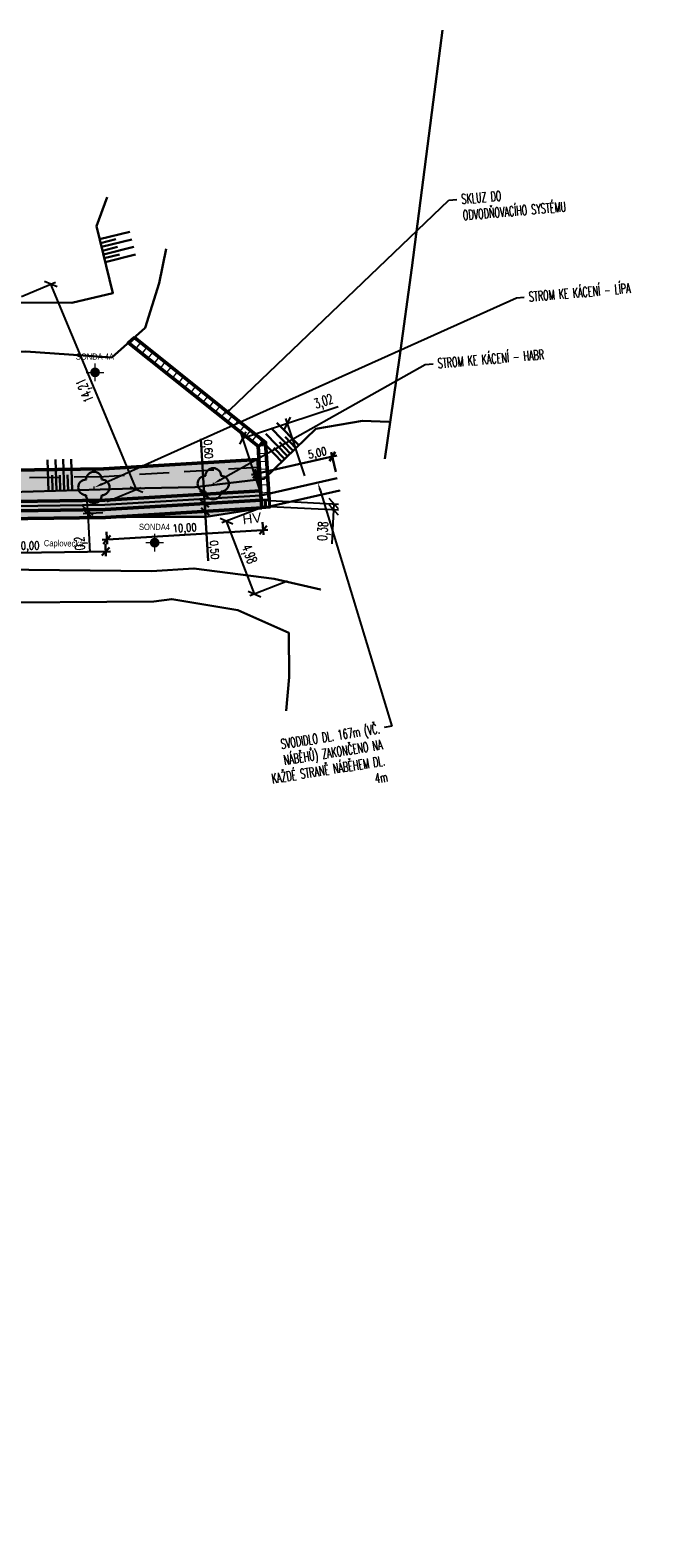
# Model space of a CAD drawing. Header units: metres. Extents: x -912764 to -454925, y -2226138 to -1112338.
# Tile 11 of 256: x -456635 to -456595, y -1112946 to -1112849. Entities that reach past the tile are written whole.
import ezdxf
from ezdxf import colors
from ezdxf.entities.mleader import LeaderData, LeaderLine
from ezdxf.enums import TextEntityAlignment as Align
from ezdxf.math import Vec2, Vec3

# ---------------------------------------------------------------- set-up
doc = ezdxf.new("R2010")
doc.units = ezdxf.units.M
for name, pattern in [('DGN Style 2', [1000, 600, -400]), ('ČÁRKOVANÁ', [19.05, 12.7, -6.35]), ('ČÁRKOVANÁ2', [9.525, 6.35, -3.175])]:
    doc.linetypes.add(name, pattern=pattern)
doc.layers.add('99_ROZPISKA', color=7, linetype='Continuous')
for name, color, linetype, lineweight in [('_NOVÝ STAV', 1, 'Continuous', 30), ('_NOVÝ STAV - POPISKY', 1, 'Continuous', 30), ('_NOVÝ STAV - POPISKY KATASTR', 7, 'Continuous', 30), ('Komunikace', 7, 'Continuous', 0), ('Mapove_znacky', 7, 'Continuous', 0), ('Popisy', 7, 'Continuous', 0), ('Terenni_hrany', 7, 'Continuous', 0), ('Terenni_srafy', 7, 'Continuous', 0)]:
    doc.layers.add(name, color=color, linetype=linetype, lineweight=lineweight)
doc.styles.add('Arial', font='arial.ttf', dxfattribs={"width": 0.8})
doc.styles.add('Romans-Uzke', font='romans.shx', dxfattribs={"width": 0.6, "height": 2.5})
doc.styles.add('Romans2mm', font='romans.shx', dxfattribs={"width": 0.8, "height": 2})
doc.styles.get("Standard").update_dxf_attribs({"font": 'simplex.shx', "width": 0.9})
doc.styles.add('StandardUzky', font='simplex.shx', dxfattribs={"width": 0.65})
doc.styles.add('Style-cs_Working', font='cs_Working.shx')
doc.linetypes.add('PLOTSVODL', pattern='A,5,[101,civil.shx,S=1,R=0,X=0,Y=0],5', length=10)
doc.dimstyles.new('ISO-25', dxfattribs={"dimtxt": 2.5, "dimasz": 2.5, "dimexe": 1.25, "dimexo": 0.625, "dimtad": 1, "dimtxsty": 'Standard', "dimcen": 2.5, "dimadec": 0, "dimazin": 0, "dimtfac": 1, "dimtmove": 0, "dimatfit": 3, "dimfxl": 1, "dimarcsym": 0})
doc.dimstyles.new('Koty2mm CS', dxfattribs={"dimtxt": 2, "dimasz": 2, "dimexe": 1.2, "dimexo": 5, "dimgap": 0.3, "dimtad": 1, "dimzin": 0, "dimtxsty": 'Romans2mm', "dimblk": 'OBLIQUE', "dimcen": 2, "dimdle": 1.2, "dimclrd": 256, "dimclre": 256, "dimclrt": 256, "dimadec": 0, "dimazin": 0, "dimtfac": 1, "dimtofl": 0, "dimtmove": 0, "dimatfit": 3, "dimfxl": 2, "dimfxlon": 1, "dimtolj": 1, "dimtzin": 0, "dimlwd": -1, "dimlwe": -1, "dimarcsym": 0})

# ---------------------------------------------------------------- blocks, each defined once
blk = doc.blocks.new('7.090')
at = {"layer": 'Mapove_znacky', "linetype": 'Continuous', "lineweight": 0}
h = blk.add_hatch(color=7, dxfattribs=at)
edge = h.paths.add_edge_path()
edge.add_arc((0, 0), 1.25, 0, 360)
at = {"layer": 'Mapove_znacky', "color": 7, "linetype": 'Continuous', "lineweight": 0}
for p, q in [((-2.25, 0), (2.25, 0)), ((0, -2.25), (0, 2.25))]:
    blk.add_line(p, q, dxfattribs=at)
blk = doc.blocks.new('_Oblique')
at = {"color": 0, "linetype": 'ByBlock', "lineweight": -2}
blk.add_line((-0.5, -0.5), (0.5, 0.5), dxfattribs=at)
blk = doc.blocks.new('*D167')
at = {"layer": '_NOVÝ STAV - POPISKY', "transparency": 16777216}
for p, q in [((-456623.805, -1112879.534), (-456624.604, -1112879.582)), ((-456623.775, -1112880.035), (-456624.574, -1112880.083)), ((-456624.305, -1112879.564), (-456624.256, -1112880.365)), ((-456624.274, -1112880.065), (-456624.083, -1112883.229))]:
    blk.add_line(p, q, dxfattribs=at)
at = {"layer": 'Defpoints', "color": 0, "transparency": 16777216}
for p in [(-456624.305, -1112879.564), (-456620.686, -1112879.345), (-456620.656, -1112879.847)]:
    blk.add_point(p, dxfattribs=at)
at = {"layer": '_NOVÝ STAV - POPISKY', "transparency": 16777216, "xscale": 0.5, "yscale": 0.5, "zscale": 0.5}
for p, rotation in [((-456624.305, -1112879.564), 93.45713788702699), ((-456624.274, -1112880.065), 273.457137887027)]:
    blk.add_blockref('_Oblique', p, dxfattribs=dict(at, rotation=rotation))
at = {"layer": '_NOVÝ STAV - POPISKY', "transparency": 16777216, "insert": (-456623.752, -1112882.524), "char_height": 0.5, "attachment_point": 5, "rotation": 273.45714, "style": 'Romans2mm'}
blk.add_mtext('\\A1;0,50', dxfattribs=at)
blk = doc.blocks.new('*D247')
at = {"layer": '_NOVÝ STAV - POPISKY', "transparency": 16777216}
for p, q in [((-456620.601, -1112880.761), (-456620.552, -1112881.559)), ((-456620.271, -1112881.242), (-456630.852, -1112881.881)), ((-456630.583, -1112881.364), (-456630.534, -1112882.162))]:
    blk.add_line(p, q, dxfattribs=at)
at = {"layer": 'Defpoints', "color": 0, "transparency": 16777216}
for p in [(-456630.668, -1112879.948), (-456620.686, -1112879.345), (-456630.552, -1112881.863)]:
    blk.add_point(p, dxfattribs=at)
at = {"layer": '_NOVÝ STAV - POPISKY', "transparency": 16777216, "xscale": 0.5, "yscale": 0.5, "zscale": 0.5}
for p, rotation in [((-456620.571, -1112881.26), 3.457137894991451), ((-456630.552, -1112881.863), 183.4571378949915)]:
    blk.add_blockref('_Oblique', p, dxfattribs=dict(at, rotation=rotation))
at = {"layer": '_NOVÝ STAV - POPISKY', "transparency": 16777216, "insert": (-456625.584, -1112881.189), "char_height": 0.5, "attachment_point": 5, "rotation": 3.45714, "style": 'Romans2mm'}
blk.add_mtext('\\A1;10,00', dxfattribs=at)
blk = doc.blocks.new('*D248')
at = {"layer": '_NOVÝ STAV - POPISKY', "transparency": 16777216}
for p, q in [((-456640.93, -1112882.771), (-456630.331, -1112882.623)), ((-456640.637, -1112882.267), (-456640.626, -1112883.067)), ((-456630.638, -1112882.128), (-456630.627, -1112882.927))]:
    blk.add_line(p, q, dxfattribs=at)
at = {"layer": 'Defpoints', "color": 0, "transparency": 16777216}
for p in [(-456640.667, -1112880.088), (-456630.668, -1112879.948), (-456630.631, -1112882.628)]:
    blk.add_point(p, dxfattribs=at)
at = {"layer": '_NOVÝ STAV - POPISKY', "transparency": 16777216, "xscale": 0.5, "yscale": 0.5, "zscale": 0.5}
for p, rotation in [((-456640.63, -1112882.767), 180.7980985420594), ((-456630.631, -1112882.628), 0.7980985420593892)]:
    blk.add_blockref('_Oblique', p, dxfattribs=dict(at, rotation=rotation))
at = {"layer": '_NOVÝ STAV - POPISKY', "transparency": 16777216, "insert": (-456635.635, -1112882.325), "char_height": 0.5, "attachment_point": 5, "rotation": 0.7981, "style": 'Romans2mm'}
blk.add_mtext('\\A1;10,00', dxfattribs=at)
blk = doc.blocks.new('*D267')
at = {"layer": '_NOVÝ STAV - POPISKY KATASTR', "color": 0, "lineweight": -2, "transparency": 16777216}
for p, q in [((-456620.549, -1112879.73), (-456615.759, -1112879.967)), ((-456620.53, -1112879.353), (-456615.741, -1112879.59)), ((-456616.071, -1112879.952), (-456616.179, -1112882.125)), ((-456616.053, -1112879.574), (-456616.071, -1112879.952))]:
    blk.add_line(p, q, dxfattribs=at)
at = {"layer": 'Defpoints', "color": 0, "transparency": 16777216}
for p in [(-456620.705, -1112879.723), (-456620.686, -1112879.345), (-456616.071, -1112879.952)]:
    blk.add_point(p, dxfattribs=at)
at = {"layer": '_NOVÝ STAV - POPISKY KATASTR', "color": 0, "lineweight": -2, "transparency": 16777216, "xscale": 0.625, "yscale": 0.625, "zscale": 0.625}
for p, rotation in [((-456616.071, -1112879.952), 267.1708241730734), ((-456616.053, -1112879.574), 87.17082417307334)]:
    blk.add_blockref('_Oblique', p, dxfattribs=dict(at, rotation=rotation))
at = {"layer": '_NOVÝ STAV - POPISKY KATASTR', "color": 0, "transparency": 16777216, "insert": (-456616.668, -1112881.324), "char_height": 0.625, "attachment_point": 5, "rotation": 87.17082, "style": 'StandardUzky'}
blk.add_mtext('0,38', dxfattribs=at)
blk = doc.blocks.new('*D289')
at = {"layer": '_NOVÝ STAV - POPISKY KATASTR', "color": 0, "lineweight": -2, "transparency": 16777216}
for p, q in [((-456636.011, -1112866.321), (-456633.849, -1112865.42)), ((-456628.667, -1112878.657), (-456634.137, -1112865.54)), ((-456630.541, -1112879.438), (-456628.379, -1112878.537))]:
    blk.add_line(p, q, dxfattribs=at)
at = {"layer": 'Defpoints', "color": 0, "lineweight": 50, "transparency": 16777216}
for p in [(-456634.137, -1112865.54), (-456636.155, -1112866.381), (-456630.685, -1112879.498)]:
    blk.add_point(p, dxfattribs=at)
at = {"layer": '_NOVÝ STAV - POPISKY KATASTR', "color": 0, "lineweight": -2, "transparency": 16777216, "xscale": 0.625, "yscale": 0.625, "zscale": 0.625}
for p, rotation in [((-456634.137, -1112865.54), 112.6367935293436), ((-456628.667, -1112878.657), 292.6367935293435)]:
    blk.add_blockref('_Oblique', p, dxfattribs=dict(at, rotation=rotation))
at = {"layer": '_NOVÝ STAV - POPISKY KATASTR', "color": 0, "transparency": 16777216, "insert": (-456631.89, -1112872.302), "char_height": 0.625, "attachment_point": 5, "rotation": 112.63679, "style": 'StandardUzky'}
blk.add_mtext('14,21', dxfattribs=at)
blk = doc.blocks.new('*D290')
at = {"layer": '_NOVÝ STAV - POPISKY KATASTR', "color": 0, "lineweight": -2, "transparency": 16777216}
for p, q in [((-456630.824, -1112879.956), (-456632.092, -1112880.022)), ((-456630.814, -1112880.159), (-456632.082, -1112880.225)), ((-456631.78, -1112880.006), (-456631.812, -1112879.382)), ((-456631.78, -1112880.006), (-456631.769, -1112880.209)), ((-456631.769, -1112880.209), (-456631.641, -1112882.684))]:
    blk.add_line(p, q, dxfattribs=at)
at = {"layer": 'Defpoints', "color": 0, "lineweight": 50, "transparency": 16777216}
for p in [(-456630.668, -1112879.948), (-456630.658, -1112880.151), (-456631.769, -1112880.209)]:
    blk.add_point(p, dxfattribs=at)
at = {"layer": '_NOVÝ STAV - POPISKY KATASTR', "color": 0, "lineweight": -2, "transparency": 16777216, "xscale": 0.625, "yscale": 0.625, "zscale": 0.625}
for p, rotation in [((-456631.78, -1112880.006), 272.9670639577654), ((-456631.769, -1112880.209), 92.9670639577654)]:
    blk.add_blockref('_Oblique', p, dxfattribs=dict(at, rotation=rotation))
at = {"layer": '_NOVÝ STAV - POPISKY KATASTR', "color": 0, "transparency": 16777216, "insert": (-456632.201, -1112882.098), "char_height": 0.625, "attachment_point": 5, "rotation": 92.96706, "style": 'StandardUzky'}
blk.add_mtext('0,2', dxfattribs=at)
blk = doc.blocks.new('*D291')
at = {"layer": '_NOVÝ STAV - POPISKY KATASTR', "color": 0, "lineweight": -2, "transparency": 16777216}
for p, q in [((-456619.007, -1112874.431), (-456615.778, -1112873.362)), ((-456617.893, -1112877.798), (-456619.106, -1112874.135)), ((-456620.762, -1112878.748), (-456621.975, -1112875.085)), ((-456621.877, -1112875.381), (-456619.007, -1112874.431))]:
    blk.add_line(p, q, dxfattribs=at)
at = {"layer": 'Defpoints', "color": 0, "transparency": 16777216}
for p in [(-456619.007, -1112874.431), (-456617.844, -1112877.946), (-456620.713, -1112878.896)]:
    blk.add_point(p, dxfattribs=at)
at = {"layer": '_NOVÝ STAV - POPISKY KATASTR', "color": 0, "lineweight": -2, "transparency": 16777216, "xscale": 0.625, "yscale": 0.625, "zscale": 0.625}
for p, rotation in [((-456619.007, -1112874.431), 18.31847927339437), ((-456621.877, -1112875.381), 198.3184792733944)]:
    blk.add_blockref('_Oblique', p, dxfattribs=dict(at, rotation=rotation))
at = {"layer": '_NOVÝ STAV - POPISKY KATASTR', "color": 0, "transparency": 16777216, "insert": (-456616.68, -1112873.104), "char_height": 0.625, "attachment_point": 5, "rotation": 18.31848, "style": 'StandardUzky'}
blk.add_mtext('3,02', dxfattribs=at)
blk = doc.blocks.new('*D472')
at = {"layer": '_NOVÝ STAV - POPISKY KATASTR', "color": 0, "lineweight": -2, "transparency": 16777216}
for p, q in [((-456620.803, -1112879.88), (-456623.202, -1112880.803)), ((-456621.123, -1112885.337), (-456622.911, -1112880.691)), ((-456619.016, -1112884.526), (-456621.415, -1112885.449))]:
    blk.add_line(p, q, dxfattribs=at)
at = {"layer": 'Defpoints', "color": 0, "transparency": 16777216}
for p in [(-456620.657, -1112879.824), (-456622.911, -1112880.691), (-456618.87, -1112884.47)]:
    blk.add_point(p, dxfattribs=at)
at = {"layer": '_NOVÝ STAV - POPISKY KATASTR', "color": 0, "lineweight": -2, "transparency": 16777216, "xscale": 0.625, "yscale": 0.625, "zscale": 0.625}
for p, rotation in [((-456622.911, -1112880.691), 111.0422788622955), ((-456621.123, -1112885.337), 291.0422788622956)]:
    blk.add_blockref('_Oblique', p, dxfattribs=dict(at, rotation=rotation))
at = {"layer": '_NOVÝ STAV - POPISKY KATASTR', "color": 0, "transparency": 16777216, "insert": (-456621.524, -1112882.824), "char_height": 0.625, "attachment_point": 5, "rotation": 291.04228, "style": 'StandardUzky'}
blk.add_mtext('4,98', dxfattribs=at)
blk = doc.blocks.new('A$C043ba5cd')
at = {"layer": 'Terenni_hrany', "color": 40, "linetype": 'Continuous', "lineweight": 30}
blk.add_line((-0.07, 0), (0.07, 0), dxfattribs=at)
for centre, start, end in [((-0.01, 1), 0, 180), ((-1.01, 0), 90, 270), ((0.99, 0), 270, 90), ((-0.01, -1), 180, 0)]:
    blk.add_arc(centre, 1, start, end, dxfattribs=at)
blk = doc.blocks.new('*D1083')
at = {"layer": '_NOVÝ STAV - POPISKY', "transparency": 16777216}
for p, q in [((-456615.925, -1112877.538), (-456616.211, -1112876.27)), ((-456621.309, -1112877.725), (-456615.852, -1112876.497)), ((-456620.797, -1112878.635), (-456621.082, -1112877.367))]:
    blk.add_line(p, q, dxfattribs=at)
at = {"layer": 'Defpoints', "color": 0, "transparency": 16777216}
for p in [(-456616.145, -1112876.563), (-456615.833, -1112877.949), (-456620.704, -1112879.046)]:
    blk.add_point(p, dxfattribs=at)
at = {"layer": '_NOVÝ STAV - POPISKY', "transparency": 16777216, "xscale": 0.5, "yscale": 0.5, "zscale": 0.5}
for p, rotation in [((-456616.145, -1112876.563), 12.6851644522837), ((-456621.016, -1112877.659), 192.6851644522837)]:
    blk.add_blockref('_Oblique', p, dxfattribs=dict(at, rotation=rotation))
at = {"layer": '_NOVÝ STAV - POPISKY', "transparency": 16777216, "insert": (-456617.09, -1112876.394), "char_height": 0.5, "attachment_point": 5, "rotation": 12.68516, "style": 'Romans2mm'}
blk.add_mtext('\\A1;5,00', dxfattribs=at)
blk = doc.blocks.new('*D1084')
at = {"layer": '_NOVÝ STAV - POPISKY', "transparency": 16777216}
for p, q in [((-456624.344, -1112878.965), (-456624.557, -1112875.428)), ((-456624.231, -1112878.958), (-456624.643, -1112878.983)), ((-456624.29, -1112879.863), (-456624.344, -1112878.965)), ((-456624.195, -1112879.557), (-456624.607, -1112879.582))]:
    blk.add_line(p, q, dxfattribs=at)
at = {"layer": 'Defpoints', "color": 0, "transparency": 16777216}
for p in [(-456624.344, -1112878.965), (-456622.983, -1112878.883), (-456622.947, -1112879.482)]:
    blk.add_point(p, dxfattribs=at)
at = {"layer": '_NOVÝ STAV - POPISKY', "transparency": 16777216, "xscale": 0.5, "yscale": 0.5, "zscale": 0.5}
for p, rotation in [((-456624.344, -1112878.965), 93.45713789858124), ((-456624.308, -1112879.564), 273.4571378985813)]:
    blk.add_blockref('_Oblique', p, dxfattribs=dict(at, rotation=rotation))
at = {"layer": '_NOVÝ STAV - POPISKY', "transparency": 16777216, "insert": (-456624.144, -1112876.089), "char_height": 0.5, "attachment_point": 5, "rotation": 273.45714, "style": 'Romans2mm'}
blk.add_mtext('\\A1;0,60', dxfattribs=at)

msp = doc.modelspace()

# ---------------------------------------------------------------- hatches: boundary and pattern name
at = {"layer": '_NOVÝ STAV', "lineweight": 9, "transparency": 33554687}
h = msp.add_hatch(dxfattribs=at)
h.set_pattern_fill('AR-CONC', color=1, scale=0.005)
h.paths.add_polyline_path([(-456750.4573, -1112927.5012), (-456759.9361, -1112933.7488), (-456758.8354, -1112935.4187), (-456749.4225, -1112929.2145), (-456740.645, -1112924.374), (-456731.8883, -1112919.545), (-456723.1625, -1112914.733), (-456715.0028, -1112908.8869), (-456705.6052, -1112905.1461), (-456695.8586, -1112902.7569), (-456686.2471, -1112900.181), (-456677.1144, -1112896.2685), (-456668.4528, -1112891.7967), (-456650.4298, -1112882.4915), (-456640.7622, -1112879.4888), (-456630.6903, -1112879.3485), (-456620.7356, -1112878.7471), (-456620.9001, -1112876.7534), (-456630.7646, -1112877.3493), (-456641.0792, -1112877.493), (-456651.191, -1112880.6337), (-456669.3703, -1112890.0196), (-456677.968, -1112894.4584), (-456686.9031, -1112898.2862), (-456696.3556, -1112900.8195), (-456706.216, -1112903.2366), (-456715.9692, -1112907.1189), (-456724.2316, -1112913.0386)])
at = {"layer": '_NOVÝ STAV', "lineweight": 18}
h = msp.add_hatch(dxfattribs=at)
h.set_pattern_fill('ANSI36', color=256, scale=0.1, angle=45)
h.set_pattern_definition([(90, (616.94583, 0), (-0.3175, 0.555625), [0.79375, -0.15875, 0, -0.15875])])
h.paths.add_polyline_path([(-456685.3116, -1112899.7802), (-456685.3393, -1112900.4448), (-456676.8583, -1112896.8115), (-456668.1776, -1112892.3299), (-456650.2015, -1112883.0489), (-456640.6671, -1112880.0875), (-456630.668, -1112879.9482), (-456620.6862, -1112879.3452), (-456620.7356, -1112878.7471), (-456630.6903, -1112879.3485), (-456640.7622, -1112879.4888), (-456650.4298, -1112882.4915), (-456668.4528, -1112891.7967), (-456677.1144, -1112896.2685)])
h.paths.add_polyline_path([(-456732.8316, -1112920.0652), (-456732.8608, -1112920.7665), (-456722.8418, -1112915.2414), (-456714.7129, -1112909.4173), (-456705.4219, -1112905.7189), (-456695.7095, -1112903.3381), (-456686.0503, -1112900.7494), (-456685.799, -1112900.6417), (-456685.7714, -1112899.9772), (-456686.2471, -1112900.181), (-456695.8586, -1112902.7569), (-456705.6052, -1112905.1461), (-456715.0028, -1112908.8869), (-456723.1625, -1112914.733)])
h.paths.add_polyline_path([(-456733.2986, -1112921.0079), (-456733.2695, -1112920.3067), (-456749.4225, -1112929.2145), (-456758.8354, -1112935.4187), (-456758.5052, -1112935.9196), (-456749.112, -1112929.7285)])
at = {"layer": '_NOVÝ STAV', "transparency": 33554559}
h = msp.add_hatch(color=9, dxfattribs=at)
h.dxf.hatch_style = 1
h.paths.add_polyline_path([(-456714.4713, -1112909.8592), (-456705.2692, -1112906.1963), (-456695.5852, -1112903.8224), (-456685.8863, -1112901.2231), (-456676.6449, -1112897.2641), (-456667.9482, -1112892.7742), (-456650.0112, -1112883.5133), (-456640.5878, -1112880.5865), (-456630.6495, -1112880.448), (-456620.6561, -1112879.8443), (-456620.6862, -1112879.3452), (-456630.668, -1112879.9482), (-456640.6671, -1112880.0875), (-456650.2015, -1112883.0489), (-456668.1776, -1112892.3299), (-456676.8583, -1112896.8115), (-456686.0503, -1112900.7494), (-456695.7095, -1112903.3381), (-456705.4219, -1112905.7189), (-456714.7129, -1112909.4173), (-456722.8418, -1112915.2414), (-456731.5986, -1112920.0704), (-456740.3553, -1112924.8994), (-456749.112, -1112929.7285), (-456758.5052, -1112935.9196), (-456758.2279, -1112936.3357), (-456748.8533, -1112930.1568), (-456740.1139, -1112925.3373), (-456731.3571, -1112920.5082), (-456722.5746, -1112915.665)])
at = {"layer": '_NOVÝ STAV', "lineweight": 50, "transparency": 33554508}
h = msp.add_hatch(color=41, dxfattribs=at)
h.dxf.hatch_style = 1
h.paths.add_polyline_path([(-456620.6561, -1112879.8443), (-456630.6495, -1112880.448), (-456627.92, -1112880.41), (-456624.2, -1112880.4), (-456620.6559, -1112879.8465)])
h.paths.add_polyline_path([(-456650.0112, -1112883.5133), (-456659.0574, -1112888.1839), (-456649.89, -1112883.72), (-456645.32, -1112882.08), (-456641.17, -1112880.98), (-456637.97, -1112880.55), (-456640.5878, -1112880.5865)])
h.paths.add_polyline_path([(-456722.3487, -1112916.1143), (-456722.5746, -1112915.665), (-456748.8533, -1112930.1568), (-456754.9747, -1112934.1915), (-456747.43, -1112929.54), (-456740.28, -1112925.44), (-456734.12, -1112922.08), (-456732.84, -1112921.42), (-456732.17, -1112921.12), (-456729.65, -1112919.77), (-456726.1, -1112918)])
h.paths.add_polyline_path([(-456685.8863, -1112901.2231), (-456685.8745, -1112901.251), (-456677.6, -1112897.73), (-456672.13, -1112895.1), (-456670.24, -1112893.99), (-456666.69, -1112892.26), (-456662.34, -1112889.95), (-456659.0869, -1112888.1991), (-456667.9482, -1112892.7742), (-456676.6449, -1112897.2641)])

# ---------------------------------------------------------------- linework, layer by layer
at = {"layer": '_NOVÝ STAV', "color": 5, "lineweight": 50, "ltscale": 0.3}
msp.add_lwpolyline([(-456628.7936, -1112868.9497), (-456620.4086, -1112875.6496), (-456620.8943, -1112875.9015), (-456629.175, -1112869.285)], close=True, dxfattribs=at)
at = {"layer": '_NOVÝ STAV', "color": 5, "lineweight": 20, "ltscale": 0.3}
for points in [[(-456628.7936, -1112868.9497), (-456629.1057, -1112869.3404)], [(-456628.403, -1112869.2618), (-456628.7151, -1112869.6525)], [(-456628.0124, -1112869.574), (-456628.3245, -1112869.9646)], [(-456627.6217, -1112869.8861), (-456627.9339, -1112870.2767)], [(-456627.2311, -1112870.1982), (-456627.5432, -1112870.5888)], [(-456626.8405, -1112870.5103), (-456627.1526, -1112870.9009)], [(-456626.4499, -1112870.8224), (-456626.762, -1112871.213)], [(-456626.0593, -1112871.1345), (-456626.3714, -1112871.5252)], [(-456625.6686, -1112871.4466), (-456625.9808, -1112871.8373)], [(-456625.278, -1112871.7588), (-456625.5901, -1112872.1494)], [(-456624.8874, -1112872.0709), (-456625.1995, -1112872.4615)], [(-456624.4968, -1112872.383), (-456624.8089, -1112872.7736)], [(-456624.1062, -1112872.6951), (-456624.4183, -1112873.0857)], [(-456623.7155, -1112873.0072), (-456624.0277, -1112873.3978)], [(-456623.3249, -1112873.3193), (-456623.637, -1112873.71)], [(-456622.9343, -1112873.6315), (-456623.2464, -1112874.0221)], [(-456622.5437, -1112873.9436), (-456622.8558, -1112874.3342)], [(-456622.1531, -1112874.2557), (-456622.4652, -1112874.6463)], [(-456621.7624, -1112874.5678), (-456622.0746, -1112874.9584)], [(-456621.3718, -1112874.8799), (-456621.6839, -1112875.2705)], [(-456620.9812, -1112875.192), (-456621.2933, -1112875.5826)], [(-456620.5906, -1112875.5041), (-456620.9027, -1112875.8948)], [(-456620.8933, -1112875.8715), (-456620.3941, -1112875.8441)], [(-456620.8632, -1112876.3706), (-456620.3639, -1112876.3432)], [(-456620.833, -1112876.8697), (-456620.3338, -1112876.8423)], [(-456620.8029, -1112877.3688), (-456620.3036, -1112877.3414)], [(-456620.7727, -1112877.8679), (-456620.2734, -1112877.8405)], [(-456620.7426, -1112878.367), (-456620.2433, -1112878.3396)], [(-456620.7096, -1112878.8659), (-456620.2104, -1112878.8385)]]:
    msp.add_lwpolyline(points, dxfattribs=at)
at = {"layer": '_NOVÝ STAV', "color": 5, "lineweight": 50, "ltscale": 0.3, "flags": 128}
for points in [[(-456620.8943, -1112875.9015), (-456620.6873, -1112879.3276)], [(-456620.4086, -1112875.6496), (-456620.187, -1112879.3178)]]:
    msp.add_lwpolyline(points, dxfattribs=at)
at = {"layer": '_NOVÝ STAV', "color": 1, "lineweight": 50, "ltscale": 0.3}
for points in [[(-456620.9001, -1112876.7534), (-456630.7646, -1112877.3493), (-456641.0792, -1112877.493), (-456651.191, -1112880.6337), (-456669.3703, -1112890.0196), (-456677.968, -1112894.4584), (-456686.9031, -1112898.2862), (-456696.3556, -1112900.8195), (-456706.216, -1112903.2366), (-456715.9692, -1112907.1189), (-456724.2316, -1112913.0386), (-456732.8541, -1112917.7937), (-456741.6109, -1112922.6227), (-456750.4573, -1112927.5012), (-456759.9361, -1112933.7488)], [(-456620.7356, -1112878.7471), (-456620.9001, -1112876.7534)], [(-456758.5052, -1112935.9196), (-456758.5052, -1112935.9196), (-456758.8354, -1112935.4187), (-456749.4225, -1112929.2145), (-456740.645, -1112924.374), (-456731.8883, -1112919.545), (-456723.1625, -1112914.733), (-456715.0028, -1112908.8869), (-456705.6052, -1112905.1461), (-456695.8586, -1112902.7569), (-456686.2471, -1112900.181), (-456677.1144, -1112896.2685), (-456668.4528, -1112891.7967), (-456650.4298, -1112882.4915), (-456640.7622, -1112879.4888), (-456630.6903, -1112879.3485), (-456620.7356, -1112878.7471)], [(-456620.7356, -1112878.7471), (-456620.6862, -1112879.3452)], [(-456758.5052, -1112935.9196), (-456749.112, -1112929.7285), (-456740.3553, -1112924.8994), (-456731.5986, -1112920.0704), (-456722.8418, -1112915.2414), (-456714.7129, -1112909.4173), (-456705.4219, -1112905.7189), (-456695.7095, -1112903.3381), (-456686.0503, -1112900.7494), (-456676.8583, -1112896.8115), (-456668.1776, -1112892.3299), (-456650.2015, -1112883.0489), (-456640.6671, -1112880.0875), (-456630.668, -1112879.9482), (-456620.6994, -1112879.346)], [(-456758.5052, -1112935.9196), (-456758.2279, -1112936.3357), (-456748.8533, -1112930.1568), (-456740.1139, -1112925.3373), (-456731.3571, -1112920.5082), (-456722.5746, -1112915.665), (-456714.4713, -1112909.8592), (-456705.2692, -1112906.1963), (-456695.5852, -1112903.8224), (-456685.8863, -1112901.2231), (-456676.6449, -1112897.2641), (-456667.9482, -1112892.7742), (-456650.0112, -1112883.5133), (-456640.5878, -1112880.5865), (-456630.6495, -1112880.448), (-456620.6561, -1112879.8443)], [(-456620.6561, -1112879.8443), (-456620.6862, -1112879.3452)]]:
    msp.add_lwpolyline(points, dxfattribs=at)
at = {"layer": '_NOVÝ STAV', "color": 1, "linetype": 'ČÁRKOVANÁ2', "lineweight": 25, "ltscale": 0.3}
msp.add_lwpolyline([(-456620.8699, -1112877.2525), (-456630.746, -1112877.8491), (-456641, -1112877.992), (-456651.0007, -1112881.0981), (-456669.141, -1112890.4639), (-456677.7546, -1112894.9109), (-456686.7391, -1112898.7599), (-456696.2313, -1112901.3039), (-456706.0633, -1112903.7139), (-456715.7276, -1112907.5609), (-456723.9643, -1112913.4622), (-456732.6127, -1112918.2315), (-456741.3694, -1112923.0605), (-456750.1986, -1112927.9295), (-456759.6609, -1112934.1663)], dxfattribs=at)
at = {"layer": '_NOVÝ STAV', "color": 32, "linetype": 'PLOTSVODL', "lineweight": 30, "ltscale": 0.5}
msp.add_lwpolyline([(-456767.0198, -1112941.1724), (-456762.8451, -1112938.4208), (-456758.6703, -1112935.6692), (-456749.2673, -1112929.4715), (-456740.5002, -1112924.6367), (-456731.7434, -1112919.8077), (-456723.0022, -1112914.9872), (-456714.8579, -1112909.1521), (-456705.5135, -1112905.4325), (-456695.784, -1112903.0475), (-456686.1487, -1112900.4652), (-456676.9864, -1112896.54), (-456668.3152, -1112892.0633), (-456650.3156, -1112882.7702), (-456640.7146, -1112879.7882), (-456630.6792, -1112879.6484), (-456620.711, -1112879.0462), (-456615.8327, -1112877.9492)], dxfattribs=at)
at = {"layer": '_NOVÝ STAV', "color": 5, "lineweight": 40, "ltscale": 0.3}
msp.add_lwpolyline([(-456620.6862, -1112879.3452), (-456620.1746, -1112879.3171), (-456620.1484, -1112879.7963), (-456620.6599, -1112879.8243)], close=True, dxfattribs=at)
at = {"layer": '_NOVÝ STAV', "color": 5, "lineweight": 40, "ltscale": 0.3, "flags": 128}
msp.add_lwpolyline([(-456620.4304, -1112879.3312), (-456620.4042, -1112879.8103)], dxfattribs=at)
at = {"layer": 'Komunikace', "color": 7, "linetype": 'Continuous', "lineweight": 30, "flags": 128}
for points in [[(-456612.79, -1112876.71), (-456611.85, -1112870.26), (-456611.05, -1112864.49), (-456609.7, -1112853.91), (-456609.107, -1112849.312)], [(-456716.81, -1112913.33), (-456711.3, -1112910.99), (-456706.37, -1112908.98), (-456704.69, -1112908.1), (-456697.65, -1112905.68), (-456687, -1112901.73), (-456677.6, -1112897.73), (-456672.13, -1112895.1), (-456670.24, -1112893.99), (-456666.69, -1112892.26), (-456662.34, -1112889.95), (-456659.07, -1112888.19), (-456649.89, -1112883.72), (-456645.32, -1112882.08), (-456641.17, -1112880.98), (-456637.97, -1112880.55), (-456627.92, -1112880.41), (-456624.2, -1112880.4), (-456620.55, -1112879.83), (-456615.67, -1112878.72), (-456615.67, -1112878.72)], [(-456715.4, -1112916.22), (-456710.13, -1112913.9), (-456705.19, -1112911.74), (-456703.54, -1112911.09), (-456696.27, -1112908.75), (-456685.73, -1112904.54), (-456676.89, -1112900.66), (-456669.3, -1112896.92), (-456661.7, -1112892.99), (-456657.69, -1112890.98), (-456648.59, -1112886.85), (-456644.01, -1112885.03), (-456640.5, -1112884.09), (-456637.53, -1112883.77), (-456627.7, -1112883.89), (-456624.99, -1112883.71), (-456619.86, -1112884.38), (-456616.91, -1112885.06), (-456616.91, -1112885.06)]]:
    msp.add_lwpolyline(points, dxfattribs=at)
at = {"layer": 'Terenni_hrany', "color": 7, "linetype": 'Continuous', "lineweight": 30, "flags": 128}
for points in [[(-456683.38, -1112882.89), (-456681.48, -1112882.7), (-456677.79, -1112883.15), (-456675.44, -1112880.07), (-456669.34, -1112876.56), (-456667.31, -1112875.16), (-456663.14, -1112872.69), (-456660.62, -1112870.16), (-456657.26, -1112867.75), (-456655.54, -1112867.68), (-456652.94, -1112866.4), (-456650.52, -1112867.35), (-456645.33, -1112866.73), (-456637.98, -1112866.71), (-456632.79, -1112866.74), (-456630.17, -1112866.11), (-456631.23, -1112861.83), (-456630.532, -1112859.983)], [(-456663.71, -1112889.64), (-456660.02, -1112886.69), (-456653.94, -1112882.91), (-456651.15, -1112880.39), (-456646.76, -1112879.9), (-456641.82, -1112878.59), (-456638.15, -1112878.88), (-456628.12, -1112878.57), (-456624.93, -1112878.52), (-456620.51, -1112877.99), (-456617.2, -1112874.78), (-456614.22, -1112874.28), (-456612.524, -1112874.342)], [(-456754.91, -1112937.98), (-456752.69, -1112937.82), (-456746.01, -1112934.65), (-456737.72, -1112930.16), (-456730.18, -1112925.92), (-456723.71, -1112922.06), (-456714.94, -1112917.91), (-456709.39, -1112915.72), (-456704.37, -1112913.79), (-456702.37, -1112913.19), (-456695.46, -1112910.57), (-456684.8, -1112906.71), (-456676.57, -1112902.69), (-456668.57, -1112898.54), (-456660.51, -1112894.59), (-456655.9, -1112894.22), (-456647.73, -1112888.79), (-456639.58, -1112885.9), (-456627.56, -1112885.83), (-456626.41, -1112885.66), (-456622.19, -1112886.37), (-456618.92, -1112887.83), (-456618.9, -1112890.65), (-456619.097, -1112892.811)]]:
    msp.add_lwpolyline(points, dxfattribs=at)
at = {"layer": 'Terenni_hrany', "color": 7, "linetype": 'DGN Style 2', "lineweight": 30, "flags": 128}
msp.add_lwpolyline([(-456789.72, -1112945.65), (-456786.56, -1112942.78), (-456777.75, -1112938.18), (-456767.41, -1112931.06), (-456759.46, -1112926.12), (-456750.47, -1112922.91), (-456744.9, -1112919.84), (-456735.98, -1112913.92), (-456733.36, -1112911.72), (-456730.37, -1112909.98), (-456729.48, -1112909.55), (-456726.62, -1112907.92), (-456724.65, -1112907.09), (-456722.12, -1112906.38), (-456721.25, -1112905.23), (-456717.32, -1112903.09), (-456712.5, -1112898.97), (-456710.27, -1112898.39), (-456707.5, -1112897.54), (-456702.25, -1112896.16), (-456696.44, -1112893.8), (-456692.27, -1112893.24), (-456690.86, -1112892.77), (-456688.2, -1112891.91), (-456686.25, -1112890.43), (-456683.496, -1112887.938), (-456681.76, -1112885.52), (-456677.51, -1112885.43), (-456676.37, -1112885.68), (-456673.69, -1112884.07), (-456667.45, -1112880.16), (-456664.46, -1112878.61), (-456662.56, -1112878.74), (-456658.63, -1112875.06), (-456655.76, -1112873.02), (-456653.35, -1112870.44), (-456651.14, -1112869.88), (-456645.9, -1112869.46), (-456639.46, -1112870.08), (-456635.74, -1112869.85), (-456630.25, -1112870.23), (-456628.1, -1112868.34), (-456627.22, -1112865.48), (-456626.77, -1112863.28)], dxfattribs=at)
at = {"layer": 'Terenni_srafy', "color": 7, "linetype": 'Continuous', "lineweight": 30}
for p, q in [((-456631.021, -1112862.675), (-456629.079, -1112862.194)), ((-456630.961, -1112862.917), (-456629.99, -1112862.677)), ((-456630.901, -1112863.16), (-456628.959, -1112862.679)), ((-456630.84, -1112863.403), (-456629.87, -1112863.162)), ((-456630.78, -1112863.645), (-456628.839, -1112863.165)), ((-456630.72, -1112863.888), (-456629.75, -1112863.648)), ((-456630.66, -1112864.131), (-456628.719, -1112863.65)), ((-456618.293, -1112875.84), (-456619.686, -1112874.405)), ((-456619.011, -1112876.537), (-456620.404, -1112875.101)), ((-456618.652, -1112876.189), (-456620.045, -1112874.753)), ((-456618.473, -1112876.015), (-456619.169, -1112875.297)), ((-456619.37, -1112876.885), (-456620.763, -1112875.449)), ((-456619.191, -1112876.711), (-456619.887, -1112875.993)), ((-456618.832, -1112876.363), (-456619.528, -1112875.645)), ((-456634.283, -1112878.76), (-456634.345, -1112876.761)), ((-456633.784, -1112878.745), (-456633.845, -1112876.746)), ((-456633.284, -1112878.73), (-456633.346, -1112876.731)), ((-456632.784, -1112878.714), (-456632.846, -1112876.715)), ((-456634.034, -1112878.753), (-456634.064, -1112877.753)), ((-456633.534, -1112878.737), (-456633.565, -1112877.738)), ((-456633.034, -1112878.722), (-456633.065, -1112877.722))]:
    msp.add_line(p, q, dxfattribs=at)

# ---------------------------------------------------------------- block references
at = {"layer": '_NOVÝ STAV', "xscale": 0.5, "yscale": 0.5, "zscale": 0.5}
for p in [(-456623.7497, -1112878.2945), (-456631.3775, -1112878.5273)]:
    msp.add_blockref('A$C043ba5cd', p, dxfattribs=at)
at = {"layer": 'Mapove_znacky', "color": 7, "linetype": 'Continuous', "lineweight": 0, "xscale": 0.25, "yscale": 0.25, "zscale": 0.25}
for p in [(-456631.31, -1112871.18), (-456627.5, -1112882.06)]:
    msp.add_blockref('7.090', p, dxfattribs=at)

# ---------------------------------------------------------------- texts
at = {"layer": '99_ROZPISKA', "color": 5, "style": 'Arial'}
msp.add_text('HV', height=0.625, rotation=7.007352, dxfattribs=at).set_placement((-456621.8828, -1112880.5825), align=Align.MIDDLE_LEFT)
at = {"layer": 'Popisy', "color": 7, "linetype": 'Continuous', "lineweight": 0, "style": 'Style-cs_Working', "width": 0.874991}
for s, p in [('SONDA 4A', (-456631.3218, -1112870.372)), ('SONDA4', (-456627.5118, -1112881.252))]:
    msp.add_text(s, height=0.4, dxfattribs=at).set_placement(p, align=Align.CENTER)
at = {"layer": 'Popisy', "color": 7, "linetype": 'Continuous', "lineweight": 0, "style": 'Style-cs_Working', "width": 0.874985}
msp.add_text('Caplovecká', height=0.39998, rotation=359.300594, dxfattribs=at).set_placement((-456633.3284, -1112882.3023), align=Align.CENTER)

# ---------------------------------------------------------------- dimensions: what is measured, and where the dimension line sits
at = {"layer": '_NOVÝ STAV - POPISKY'}
for base, p1, p2, picture, middle in [((-456624.3438, -1112878.9651), (-456622.9469, -1112879.4818), (-456622.9831, -1112878.8829), '*D1084', (-456624.5162, -1112876.1116)), ((-456624.3046, -1112879.5638), (-456620.6559, -1112879.8465), (-456620.6862, -1112879.3452), '*D167', (-456624.1244, -1112882.5462))]:
    dim = msp.add_linear_dim(base=base, p1=p1, p2=p2, angle=93.457138, dimstyle='Koty2mm CS', dxfattribs=at)
    dim.commit()
    dim.dimension.update_dxf_attribs({"geometry": picture, "text_midpoint": middle, "dimtype": 161})
dim = msp.add_linear_dim(base=(-456616.1448, -1112876.5627), p1=(-456620.7043, -1112879.0458), p2=(-456615.8327, -1112877.9492), angle=12.685164, text='5,00', dimstyle='Koty2mm CS', override={"dimexo": 0.3, "dimfxl": 4}, dxfattribs=at)
dim.commit()
dim.dimension.update_dxf_attribs({"geometry": '*D1083', "text_midpoint": (-456617.0085, -1112876.7571), "dimtype": 161})
for p1, distance, picture, middle in [((-456640.6671, -1112880.0875), -2.6795, '*D248', (-456635.6354, -1112882.3246)), ((-456620.6862, -1112879.3452), 1.918, '*D247', (-456625.5839, -1112881.1893))]:
    dim = msp.add_aligned_dim(p1=p1, p2=(-456630.668, -1112879.9482), distance=distance, dimstyle='Koty2mm CS', dxfattribs=at)
    dim.commit()
    dim.dimension.update_dxf_attribs({"geometry": picture, "text_midpoint": middle})
at = {"layer": '_NOVÝ STAV - POPISKY KATASTR'}
for p1, p2, distance, picture, middle in [((-456630.6847, -1112879.4984), (-456636.1548, -1112866.3813), -2.186, '*D289', (-456631.8897, -1112872.3018)), ((-456630.668, -1112879.9482), (-456630.6575, -1112880.151), -1.1134, '*D290', (-456632.2005, -1112882.0981)), ((-456618.87, -1112884.47), (-456620.6573, -1112879.8242), 2.4143, '*D472', (-456621.5239, -1112882.8243)), ((-456620.6862, -1112879.3452), (-456620.7049, -1112879.7228), 4.6392, '*D267', (-456616.6681, -1112881.3243))]:
    dim = msp.add_aligned_dim(p1=p1, p2=p2, distance=distance, dimstyle='ISO-25', override={"dimscale": 0.25, "dimtxsty": 'StandardUzky', "dimblk1": 'Oblique', "dimblk2": 'Oblique', "dimsah": 1}, dxfattribs=at)
    dim.commit()
    dim.dimension.update_dxf_attribs({"geometry": picture, "text_midpoint": middle})
dim = msp.add_linear_dim(base=(-456619.0075, -1112874.4315), p1=(-456620.7134, -1112878.896), p2=(-456617.8439, -1112877.946), angle=18.318479, dimstyle='ISO-25', override={"dimscale": 0.25, "dimtxsty": 'StandardUzky', "dimblk1": 'Oblique', "dimblk2": 'Oblique', "dimsah": 1}, dxfattribs=at)
dim.commit()
dim.dimension.update_dxf_attribs({"geometry": '*D291', "text_midpoint": (-456616.5136, -1112873.6058), "dimtype": 161})

# ---------------------------------------------------------------- leaders
at = {"layer": '_NOVÝ STAV - POPISKY', "color": 5, "linetype": 'ČÁRKOVANÁ', "lineweight": 20, "ltscale": 0.3}
ml = msp.add_multileader_mtext('Standard', dxfattribs=at)
ml.set_content('SKLUZ DO ODVODŇOVACÍHO SYSTÉMU', color=5, style='Romans-Uzke')
ml.set_leader_properties()
ml.build(insert=Vec2(0, 0))
ml.multileader.update_dxf_attribs({"has_text_frame": 1, "dogleg_length": 0.5, "arrow_head_size": 0.5})
ctx = ml.context
ctx.base_point, ctx.char_height, ctx.arrow_head_size, ctx.landing_gap_size, ctx.plane_origin, ctx.plane_x_axis, ctx.plane_y_axis = Vec3(-456608.1899, -1112860.1355), 0.625, 0.5, 0.3, Vec3(-456614.0001, -1112903.0329), Vec3(0.9963375, 0.0855073), Vec3(-0.0855073, 0.9963375)
notes = []
notes.append((ctx, [(0, (1, 1, 0), (-456608.6881, -1112860.1783), (0.9963375, 0.0855073), 0.5, [(1, [(-456623.0671, -1112873.9178)], 0, [])])]))
ctx.mtext.insert, ctx.mtext.text_direction, ctx.mtext.rotation, ctx.mtext.width, ctx.mtext.flow_direction = Vec3(-456607.9178, -1112859.7985), Vec3(0.9963375, 0.0855073), 0.0856119, 7.496141, 5
at = {"layer": '_NOVÝ STAV - POPISKY', "color": 92, "linetype": 'ČÁRKOVANÁ', "lineweight": 20, "ltscale": 0.3}
ml = msp.add_multileader_mtext('Standard', dxfattribs=at)
ml.set_content('{\\C92;STROM KE KÁCENÍ - LÍPA}', color=5, style='Romans-Uzke')
ml.set_leader_properties()
ml.build(insert=Vec2(0, 0))
ml.multileader.update_dxf_attribs({"has_text_frame": 1, "dogleg_length": 0.5, "arrow_head_size": 0.5})
ctx = ml.context
ctx.base_point, ctx.char_height, ctx.arrow_head_size, ctx.landing_gap_size, ctx.plane_origin, ctx.plane_x_axis, ctx.plane_y_axis = Vec3(-456603.8813, -1112866.3716), 0.625, 0.5, 0.3, Vec3(-456622.275, -1112907.6424), Vec3(0.9963375, 0.0855073), Vec3(-0.0855073, 0.9963375)
notes.append((ctx, [(0, (1, 1, 0), (-456604.3794, -1112866.4143), (0.9963375, 0.0855073), 0.5, [(1, [(-456631.342, -1112878.5273)], 0, [])])]))
ctx.mtext.insert, ctx.mtext.text_direction, ctx.mtext.rotation, ctx.mtext.width, ctx.mtext.flow_direction = Vec3(-456603.6091, -1112866.0346), Vec3(0.9963375, 0.0855073), 0.0856119, 8.148378, 5
ml = msp.add_multileader_mtext('Standard', dxfattribs=at)
ml.set_content('{\\C92;STROM KE KÁCENÍ - HABR}', color=5, style='Romans-Uzke')
ml.set_leader_properties()
ml.build(insert=Vec2(0, 0))
ml.multileader.update_dxf_attribs({"has_text_frame": 1, "dogleg_length": 0.5, "arrow_head_size": 0.5})
ctx = ml.context
ctx.base_point, ctx.char_height, ctx.arrow_head_size, ctx.landing_gap_size, ctx.plane_origin, ctx.plane_x_axis, ctx.plane_y_axis = Vec3(-456609.7065, -1112870.6338), 0.625, 0.5, 0.3, Vec3(-456614.6827, -1112907.4096), Vec3(0.9963375, 0.0855073), Vec3(-0.0855073, 0.9963375)
notes.append((ctx, [(0, (1, 1, 0), (-456610.2047, -1112870.6766), (0.9963375, 0.0855073), 0.5, [(1, [(-456623.7497, -1112878.2945)], 0, [])])]))
ctx.mtext.insert, ctx.mtext.text_direction, ctx.mtext.rotation, ctx.mtext.width, ctx.mtext.flow_direction = Vec3(-456609.4343, -1112870.2968), Vec3(0.9963375, 0.0855073), 0.0856119, 8.148378, 5
at = {"layer": '_NOVÝ STAV - POPISKY', "linetype": 'ČÁRKOVANÁ', "lineweight": 20, "ltscale": 0.3}
ml = msp.add_multileader_mtext('Standard', dxfattribs=at)
ml.set_content('SVODIDLO DL. 167m (VČ. NÁBĚHŮ) ZAKONČENO NA KAŽDÉ STRANĚ NÁBĚHEM DL. 4m', color=256, style='Romans-Uzke')
ml.set_leader_properties()
ml.build(insert=Vec2(0, 0))
ml.multileader.update_dxf_attribs({"has_text_frame": 1, "dogleg_length": 0.5, "arrow_head_size": 0.5})
ctx = ml.context
ctx.base_point, ctx.char_height, ctx.arrow_head_size, ctx.landing_gap_size, ctx.plane_origin, ctx.plane_x_axis, ctx.plane_y_axis = Vec3(-456620.5738, -1112895.1231), 0.625, 0.5, 0.3, Vec3(-456606.0519, -1112908.0499), Vec3(0.9872904, 0.1589269), Vec3(-0.1589269, 0.9872904)
ctx.text_align_type = 2
notes.append((ctx, [(1, (1, 1, 0), (-456612.3299, -1112893.7961), (-0.9872904, -0.1589269), 0.5, [(1, [(-456617.0652, -1112878.2264)], 0, [])])]))
ctx.mtext.insert, ctx.mtext.text_direction, ctx.mtext.rotation, ctx.mtext.width, ctx.mtext.alignment, ctx.mtext.flow_direction = Vec3(-456613.1694, -1112893.6147), Vec3(0.9872904, 0.1589269), 0.1596036, 8.223239, 3, 5
for ctx, leaders in notes:
    for number, flags, end, landing, length, lines in leaders:
        leader = LeaderData()
        leader.index, (leader.has_last_leader_line, leader.has_dogleg_vector, leader.attachment_direction) = number, flags
        leader.last_leader_point, leader.dogleg_vector, leader.dogleg_length = Vec3(end), Vec3(landing), length
        for number, points, colour, breaks in lines:
            line = LeaderLine()
            line.index, line.vertices, line.color, line.breaks = number, Vec3.list(points), colors.encode_raw_color(colour), breaks
            leader.lines.append(line)
        ctx.leaders.append(leader)

doc.saveas('drawing.dxf')
